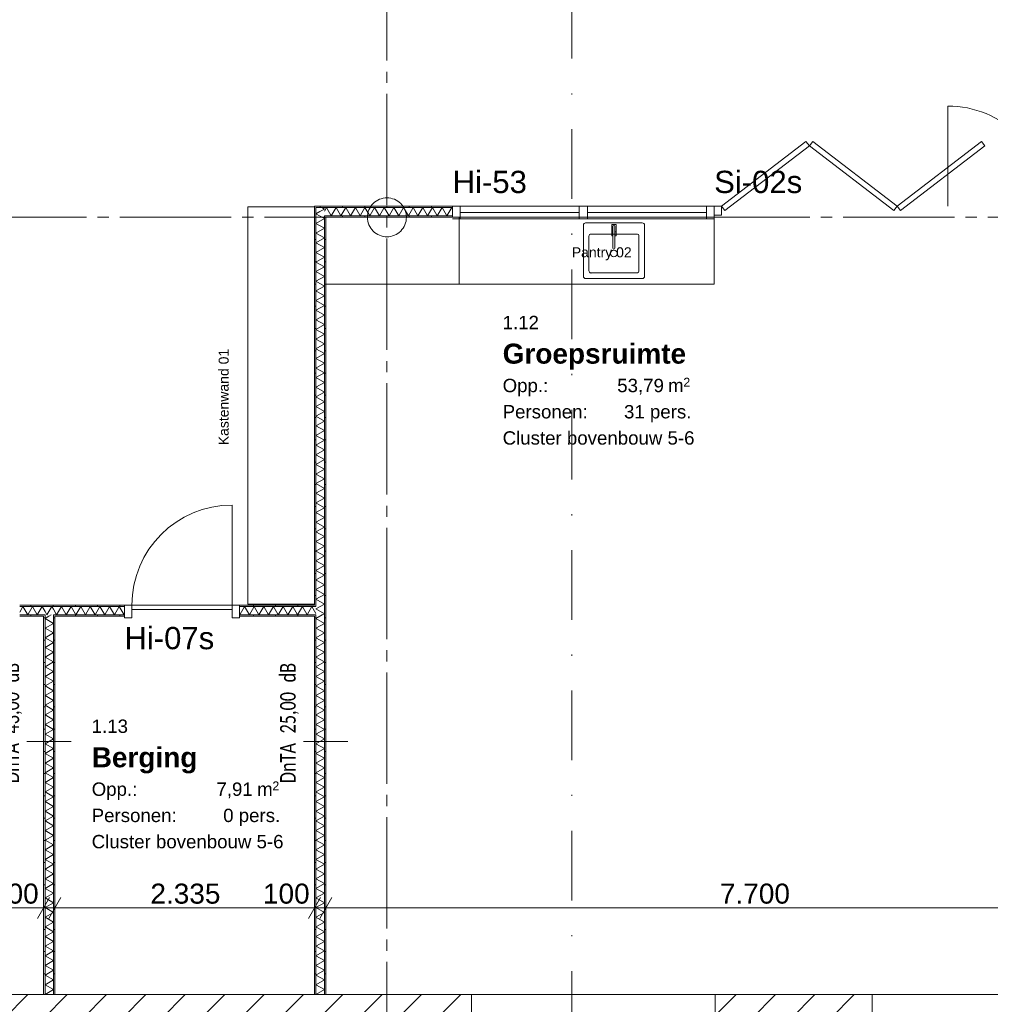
# Model space of a CAD drawing. Header units: millimetres. Extents: x 10 to 584, y 10 to 831.
# Tile 12 of 61: x 189 to 276, y 260 to 349. Entities that reach past the tile are written whole.
import ezdxf
from ezdxf.xclip import XClip

# ---------------------------------------------------------------- set-up
doc = ezdxf.new("R2010")
doc.units = ezdxf.units.MM
doc.header["$MEASUREMENT"] = 0
doc.header["$XCLIPFRAME"] = 0
doc.linetypes.add('B0204', pattern=[13, 10, -1, 1, -1])
doc.linetypes.add('B0302', pattern=[12.51, 6.26, -3.125, 0, -3.125])
for name, color, linetype in [('21 Buitenwanden', 7, 'Continuous'), ('21 Buitenwanden Doorsnede-arcering', 7, 'Continuous'), ('21 Buitenwanden Ramen', 7, 'Continuous'), ('22 NC Binnenwanden', 7, 'Continuous'), ('22 NC Binnenwanden Deuren', 7, 'Continuous'), ('22 NC Binnenwanden Deurlabels', 7, 'Continuous'), ('22 NC Binnenwanden Doorsnede-arcering', 7, 'Continuous'), ('22 NC Binnenwanden Laagscheidingslijnen', 7, 'Continuous'), ('22 NC Binnenwanden Raamlabels', 7, 'Continuous'), ('22 NC Binnenwanden Ramen', 7, 'Continuous'), ('28 Draagconstructies', 7, 'Continuous'), ('74 Sanitair', 7, 'Continuous'), ('82 Interieur', 7, 'Continuous'), ('A Lijn doorsnede', 7, 'Continuous'), ('A Stramien', 7, 'Continuous'), ('Maatvoering 1_ 50_100', 7, 'Continuous'), ('Tekst_dim 1_ 50_100', 7, 'Continuous'), ('Z Ruimtefuncties', 7, 'Continuous')]:
    doc.layers.add(name, color=color, linetype=linetype)
doc.styles.add('GENERATED_STYLE_1', font='txt')
doc.styles.add('GENERATED_STYLE_2', font='txt')
doc.styles.add('GENERATED_STYLE_3', font='txt')
pattern_1 = [(45, (78, 259.188), (-1.767767, 1.767767), [])]
pattern_2 = [(180, (78, 259.1879), (0, 2), [])]
pattern_3 = [(90, (78, 259.1879), (-2, 0), [])]
pattern_4 = [(270, (78, 259.1879), (2, 0), [])]

# ---------------------------------------------------------------- blocks, each defined once
blk = doc.blocks.new('*X86')
at = {"layer": '22 NC Binnenwanden Doorsnede-arcering', "color": 7, "linetype": 'Continuous', "lineweight": 0}
for q in [(215.981, 331.707), (216.152, 332.063)]:
    blk.add_line((216.375, 331.934), q, dxfattribs=at)
blk = doc.blocks.new('*X87')
at = {"layer": '22 NC Binnenwanden Doorsnede-arcering', "color": 7, "linetype": 'Continuous', "lineweight": 0}
for p, q in [((216.188, 295.453), (215.625, 295.128)), ((216.375, 294.695), (215.625, 295.128)), ((216.375, 294.695), (215.625, 294.262)), ((216.375, 293.829), (215.625, 294.262)), ((216.375, 293.829), (215.625, 293.396)), ((216.375, 292.963), (215.625, 293.396)), ((216.375, 292.963), (215.625, 292.53)), ((216.375, 292.097), (215.625, 292.53)), ((216.375, 292.097), (215.625, 291.664)), ((216.375, 291.231), (215.625, 291.664)), ((216.375, 291.231), (215.625, 290.798)), ((216.375, 290.365), (215.625, 290.798)), ((216.375, 290.365), (215.625, 289.932)), ((216.375, 289.499), (215.625, 289.932)), ((216.375, 289.499), (215.625, 289.066)), ((216.375, 288.633), (215.625, 289.066)), ((216.375, 288.633), (215.625, 288.2)), ((216.375, 287.767), (215.625, 288.2)), ((216.375, 287.767), (215.625, 287.334)), ((216.375, 286.901), (215.625, 287.334)), ((216.375, 286.901), (215.625, 286.468)), ((216.375, 286.035), (215.625, 286.468)), ((216.375, 286.035), (215.625, 285.602)), ((216.375, 285.169), (215.625, 285.602)), ((216.375, 285.169), (215.625, 284.736)), ((216.375, 284.303), (215.625, 284.736)), ((216.375, 284.303), (215.625, 283.87)), ((216.375, 283.437), (215.625, 283.87)), ((216.375, 283.437), (215.625, 283.004)), ((216.375, 282.571), (215.625, 283.004)), ((216.375, 282.571), (215.625, 282.138)), ((216.375, 281.705), (215.625, 282.138)), ((216.375, 281.705), (215.625, 281.272)), ((216.375, 280.839), (215.625, 281.272)), ((216.375, 280.839), (215.625, 280.406)), ((216.375, 279.973), (215.625, 280.406)), ((216.375, 279.973), (215.625, 279.539)), ((216.375, 279.106), (215.625, 279.539)), ((216.375, 279.106), (215.625, 278.673)), ((216.375, 278.24), (215.625, 278.673)), ((216.375, 278.24), (215.625, 277.807)), ((216.375, 277.374), (215.625, 277.807)), ((216.375, 277.374), (215.625, 276.941)), ((216.375, 276.508), (215.625, 276.941)), ((216.375, 276.508), (215.625, 276.075)), ((216.375, 275.642), (215.625, 276.075)), ((216.375, 275.642), (215.625, 275.209)), ((216.375, 274.776), (215.625, 275.209)), ((216.375, 274.776), (215.625, 274.343)), ((216.375, 273.91), (215.625, 274.343)), ((216.375, 273.91), (215.625, 273.477)), ((216.375, 273.044), (215.625, 273.477)), ((216.375, 273.044), (215.625, 272.611)), ((216.375, 272.178), (215.625, 272.611)), ((216.375, 272.178), (215.625, 271.745)), ((216.375, 271.312), (215.625, 271.745)), ((216.375, 271.312), (215.625, 270.879)), ((216.375, 270.446), (215.625, 270.879)), ((216.375, 270.446), (215.625, 270.013)), ((216.375, 269.58), (215.625, 270.013)), ((216.375, 269.58), (215.625, 269.147)), ((216.375, 268.714), (215.625, 269.147)), ((216.375, 268.714), (215.625, 268.281)), ((216.375, 267.848), (215.625, 268.281)), ((216.375, 267.848), (215.625, 267.415)), ((216.375, 266.982), (215.625, 267.415)), ((216.375, 266.982), (215.625, 266.549)), ((216.375, 266.116), (215.625, 266.549)), ((216.375, 266.116), (215.625, 265.683)), ((216.375, 265.25), (215.625, 265.683)), ((216.375, 265.25), (215.625, 264.817)), ((216.375, 264.384), (215.625, 264.817)), ((216.375, 264.384), (215.625, 263.951)), ((216.375, 263.518), (215.625, 263.951)), ((216.375, 263.518), (215.625, 263.085)), ((216.375, 262.652), (215.625, 263.085)), ((216.375, 262.652), (215.625, 262.219)), ((216.375, 261.786), (215.625, 262.219)), ((216.375, 261.786), (215.625, 261.353)), ((215.668, 261.328), (215.625, 261.353))]:
    blk.add_line(p, q, dxfattribs=at)
blk = doc.blocks.new('*X88')
at = {"layer": '22 NC Binnenwanden Doorsnede-arcering', "color": 7, "linetype": 'Continuous', "lineweight": 0}
for p, q in [((215.987, 296.203), (215.625, 295.994)), ((216.375, 295.561), (215.625, 295.994)), ((216.375, 295.561), (216.188, 295.453))]:
    blk.add_line(p, q, dxfattribs=at)
blk = doc.blocks.new('*X89')
at = {"layer": '22 NC Binnenwanden Doorsnede-arcering', "color": 7, "linetype": 'Continuous', "lineweight": 0}
for p, q in [((216.375, 331.068), (215.625, 330.635)), ((216.375, 331.068), (215.951, 331.313)), ((216.375, 330.202), (215.625, 330.635)), ((216.375, 330.202), (215.625, 329.769)), ((216.375, 329.336), (215.625, 329.769)), ((216.375, 329.336), (215.625, 328.903)), ((216.375, 328.47), (215.625, 328.903)), ((216.375, 328.47), (215.625, 328.037)), ((216.375, 327.604), (215.625, 328.037)), ((216.375, 327.604), (215.625, 327.171)), ((216.375, 326.738), (215.625, 327.171)), ((216.375, 326.738), (215.625, 326.305)), ((216.375, 325.872), (215.625, 326.305)), ((216.375, 325.872), (215.625, 325.439)), ((216.375, 325.006), (215.625, 325.439)), ((216.375, 325.006), (215.625, 324.573)), ((216.375, 324.14), (215.625, 324.573)), ((216.375, 324.14), (215.625, 323.707)), ((216.375, 323.274), (215.625, 323.707)), ((216.375, 323.274), (215.625, 322.841)), ((216.375, 322.408), (215.625, 322.841)), ((216.375, 322.408), (215.625, 321.975)), ((216.375, 321.542), (215.625, 321.975)), ((216.375, 321.542), (215.625, 321.109)), ((216.375, 320.676), (215.625, 321.109)), ((216.375, 320.676), (215.625, 320.243)), ((216.375, 319.81), (215.625, 320.243)), ((216.375, 319.81), (215.625, 319.377)), ((216.375, 318.944), (215.625, 319.377)), ((216.375, 318.944), (215.625, 318.511)), ((216.375, 318.078), (215.625, 318.511)), ((216.375, 318.078), (215.625, 317.645)), ((216.375, 317.212), (215.625, 317.645)), ((216.375, 317.212), (215.625, 316.779)), ((216.375, 316.346), (215.625, 316.779)), ((216.375, 316.346), (215.625, 315.913)), ((216.375, 315.48), (215.625, 315.913)), ((216.375, 315.48), (215.625, 315.047)), ((216.375, 314.614), (215.625, 315.047)), ((216.375, 314.614), (215.625, 314.181)), ((216.375, 313.747), (215.625, 314.181)), ((216.375, 313.747), (215.625, 313.314)), ((216.375, 312.881), (215.625, 313.314)), ((216.375, 312.881), (215.625, 312.448)), ((216.375, 312.015), (215.625, 312.448)), ((216.375, 312.015), (215.625, 311.582)), ((216.375, 311.149), (215.625, 311.582)), ((216.375, 311.149), (215.625, 310.716)), ((216.375, 310.283), (215.625, 310.716)), ((216.375, 310.283), (215.625, 309.85)), ((216.375, 309.417), (215.625, 309.85)), ((216.375, 309.417), (215.625, 308.984)), ((216.375, 308.551), (215.625, 308.984)), ((216.375, 308.551), (215.625, 308.118)), ((216.375, 307.685), (215.625, 308.118)), ((216.375, 307.685), (215.625, 307.252)), ((216.375, 306.819), (215.625, 307.252)), ((216.375, 306.819), (215.625, 306.386)), ((216.375, 305.953), (215.625, 306.386)), ((216.375, 305.953), (215.625, 305.52)), ((216.375, 305.087), (215.625, 305.52)), ((216.375, 305.087), (215.625, 304.654)), ((216.375, 304.221), (215.625, 304.654)), ((216.375, 304.221), (215.625, 303.788)), ((216.375, 303.355), (215.625, 303.788)), ((216.375, 303.355), (215.625, 302.922)), ((216.375, 302.489), (215.625, 302.922)), ((216.375, 302.489), (215.625, 302.056)), ((216.375, 301.623), (215.625, 302.056)), ((216.375, 301.623), (215.625, 301.19)), ((216.375, 300.757), (215.625, 301.19)), ((216.375, 300.757), (215.625, 300.324)), ((216.375, 299.891), (215.625, 300.324)), ((216.375, 299.891), (215.625, 299.458)), ((216.375, 299.025), (215.625, 299.458)), ((216.375, 299.025), (215.625, 298.592)), ((216.375, 298.159), (215.625, 298.592)), ((216.375, 298.159), (215.625, 297.726)), ((216.375, 297.293), (215.625, 297.726)), ((216.375, 297.293), (215.625, 296.86)), ((216.375, 296.427), (215.625, 296.86)), ((216.375, 296.427), (215.987, 296.203))]:
    blk.add_line(p, q, dxfattribs=at)
blk = doc.blocks.new('*X90')
at = {"layer": '22 NC Binnenwanden Doorsnede-arcering', "color": 7, "linetype": 'Continuous', "lineweight": 0}
for p in [(215.981, 331.707), (215.951, 331.313)]:
    blk.add_line(p, (215.625, 331.501), dxfattribs=at)
blk = doc.blocks.new('*X320')
at = {"layer": '22 NC Binnenwanden Doorsnede-arcering', "color": 7, "linetype": 'Continuous', "lineweight": 0}
blk.add_line((215.625, 295.579), (215.5, 295.796), dxfattribs=at)
blk = doc.blocks.new('*X322')
at = {"layer": '22 NC Binnenwanden Doorsnede-arcering', "color": 7, "linetype": 'Continuous', "lineweight": 0}
for p, q in [((189, 295.711), (189.284, 296.203)), ((189.717, 295.453), (189.284, 296.203)), ((189.717, 295.453), (190.15, 296.203)), ((190.583, 295.453), (190.15, 296.203)), ((190.583, 295.453), (191.016, 296.203)), ((191.275, 295.755), (191.016, 296.203))]:
    blk.add_line(p, q, dxfattribs=at)
blk = doc.blocks.new('*X323')
at = {"layer": '22 NC Binnenwanden Doorsnede-arcering', "color": 7, "linetype": 'Continuous', "lineweight": 0}
for p, q in [((191.449, 295.453), (191.275, 295.755)), ((191.449, 295.453), (191.882, 296.203)), ((192.025, 295.956), (191.882, 296.203))]:
    blk.add_line(p, q, dxfattribs=at)
blk = doc.blocks.new('*X324')
at = {"layer": '22 NC Binnenwanden Doorsnede-arcering', "color": 7, "linetype": 'Continuous', "lineweight": 0}
for p, q in [((192.315, 295.453), (192.025, 295.956)), ((192.315, 295.453), (192.748, 296.203)), ((193.181, 295.453), (192.748, 296.203)), ((193.181, 295.453), (193.614, 296.203)), ((194.047, 295.453), (193.614, 296.203)), ((194.047, 295.453), (194.48, 296.203)), ((194.913, 295.453), (194.48, 296.203)), ((194.913, 295.453), (195.346, 296.203)), ((195.779, 295.453), (195.346, 296.203)), ((195.779, 295.453), (196.212, 296.203)), ((196.645, 295.453), (196.212, 296.203)), ((196.645, 295.453), (197.078, 296.203)), ((197.511, 295.453), (197.078, 296.203)), ((197.511, 295.453), (197.944, 296.203)), ((198.378, 295.453), (197.944, 296.203)), ((198.378, 295.453), (198.41, 295.509))]:
    blk.add_line(p, q, dxfattribs=at)
blk = doc.blocks.new('*X325')
at = {"layer": '22 NC Binnenwanden Doorsnede-arcering', "color": 7, "linetype": 'Continuous', "lineweight": 0}
for p, q in [((208.77, 295.453), (209.203, 296.203)), ((209.636, 295.453), (209.203, 296.203)), ((209.636, 295.453), (210.069, 296.203)), ((210.502, 295.453), (210.069, 296.203)), ((210.502, 295.453), (210.935, 296.203)), ((211.368, 295.453), (210.935, 296.203)), ((211.368, 295.453), (211.801, 296.203)), ((212.234, 295.453), (211.801, 296.203)), ((212.234, 295.453), (212.667, 296.203)), ((213.1, 295.453), (212.667, 296.203)), ((213.1, 295.453), (213.533, 296.203)), ((213.966, 295.453), (213.533, 296.203)), ((213.966, 295.453), (214.399, 296.203)), ((214.832, 295.453), (214.399, 296.203)), ((214.832, 295.453), (215.265, 296.203)), ((215.5, 295.796), (215.265, 296.203)), ((208.77, 295.453), (208.75, 295.487))]:
    blk.add_line(p, q, dxfattribs=at)
blk = doc.blocks.new('*X331')
at = {"layer": '22 NC Binnenwanden Doorsnede-arcering', "color": 7, "linetype": 'Continuous', "lineweight": 0}
for p, q in [((216.564, 332.063), (216.375, 331.735)), ((216.564, 332.063), (216.997, 331.313)), ((217.43, 332.063), (216.997, 331.313)), ((217.43, 332.063), (217.863, 331.313)), ((218.296, 332.063), (217.863, 331.313)), ((218.296, 332.063), (218.729, 331.313)), ((219.162, 332.063), (218.729, 331.313)), ((219.162, 332.063), (219.595, 331.313)), ((220.028, 332.063), (219.595, 331.313)), ((220.028, 332.063), (220.461, 331.313)), ((220.894, 332.063), (220.461, 331.313)), ((220.894, 332.063), (221.327, 331.313)), ((221.76, 332.063), (221.327, 331.313)), ((221.76, 332.063), (222.193, 331.313)), ((222.626, 332.063), (222.193, 331.313)), ((222.626, 332.063), (223.059, 331.313)), ((223.492, 332.063), (223.059, 331.313)), ((223.492, 332.063), (223.925, 331.313)), ((224.358, 332.063), (223.925, 331.313)), ((224.358, 332.063), (224.791, 331.313)), ((225.224, 332.063), (224.791, 331.313)), ((225.224, 332.063), (225.657, 331.313)), ((226.09, 332.063), (225.657, 331.313)), ((226.09, 332.063), (226.523, 331.313)), ((226.956, 332.063), (226.523, 331.313)), ((226.956, 332.063), (227.389, 331.313)), ((227.822, 332.063), (227.389, 331.313)), ((227.822, 332.063), (227.9, 331.928))]:
    blk.add_line(p, q, dxfattribs=at)
blk = doc.blocks.new('*X341')
at = {"layer": '22 NC Binnenwanden Doorsnede-arcering', "color": 7, "linetype": 'Continuous', "lineweight": 0}
blk.add_line((191.838, 295.453), (191.621, 295.328), dxfattribs=at)
blk = doc.blocks.new('*X342')
at = {"layer": '22 NC Binnenwanden Doorsnede-arcering', "color": 7, "linetype": 'Continuous', "lineweight": 0}
for p, q in [((191.621, 295.328), (191.275, 295.128)), ((192.025, 294.695), (191.275, 295.128)), ((192.025, 294.695), (191.275, 294.262)), ((192.025, 293.829), (191.275, 294.262)), ((192.025, 293.829), (191.275, 293.396)), ((192.025, 292.963), (191.275, 293.396)), ((192.025, 292.963), (191.275, 292.53)), ((192.025, 292.097), (191.275, 292.53)), ((192.025, 292.097), (191.275, 291.664)), ((192.025, 291.231), (191.275, 291.664)), ((192.025, 291.231), (191.275, 290.798)), ((192.025, 290.365), (191.275, 290.798)), ((192.025, 290.365), (191.275, 289.932)), ((192.025, 289.499), (191.275, 289.932)), ((192.025, 289.499), (191.275, 289.066)), ((192.025, 288.633), (191.275, 289.066)), ((192.025, 288.633), (191.275, 288.2)), ((192.025, 287.767), (191.275, 288.2)), ((192.025, 287.767), (191.275, 287.334)), ((192.025, 286.901), (191.275, 287.334)), ((192.025, 286.901), (191.275, 286.468)), ((192.025, 286.035), (191.275, 286.468)), ((192.025, 286.035), (191.275, 285.602)), ((192.025, 285.169), (191.275, 285.602)), ((192.025, 285.169), (191.275, 284.736)), ((192.025, 284.303), (191.275, 284.736)), ((192.025, 284.303), (191.275, 283.87)), ((192.025, 283.437), (191.275, 283.87)), ((192.025, 283.437), (191.275, 283.004)), ((192.025, 282.571), (191.275, 283.004)), ((192.025, 282.571), (191.275, 282.138)), ((192.025, 281.705), (191.275, 282.138)), ((192.025, 281.705), (191.275, 281.272)), ((192.025, 280.839), (191.275, 281.272)), ((192.025, 280.839), (191.275, 280.406)), ((192.025, 279.973), (191.275, 280.406)), ((192.025, 279.973), (191.275, 279.539)), ((192.025, 279.106), (191.275, 279.539)), ((192.025, 279.106), (191.275, 278.673)), ((192.025, 278.24), (191.275, 278.673)), ((192.025, 278.24), (191.275, 277.807)), ((192.025, 277.374), (191.275, 277.807)), ((192.025, 277.374), (191.275, 276.941)), ((192.025, 276.508), (191.275, 276.941)), ((192.025, 276.508), (191.275, 276.075)), ((192.025, 275.642), (191.275, 276.075)), ((192.025, 275.642), (191.275, 275.209)), ((192.025, 274.776), (191.275, 275.209)), ((192.025, 274.776), (191.275, 274.343)), ((192.025, 273.91), (191.275, 274.343)), ((192.025, 273.91), (191.275, 273.477)), ((192.025, 273.044), (191.275, 273.477)), ((192.025, 273.044), (191.275, 272.611)), ((192.025, 272.178), (191.275, 272.611)), ((192.025, 272.178), (191.275, 271.745)), ((192.025, 271.312), (191.275, 271.745)), ((192.025, 271.312), (191.275, 270.879)), ((192.025, 270.446), (191.275, 270.879)), ((192.025, 270.446), (191.275, 270.013)), ((192.025, 269.58), (191.275, 270.013)), ((192.025, 269.58), (191.275, 269.147)), ((192.025, 268.714), (191.275, 269.147)), ((192.025, 268.714), (191.275, 268.281)), ((192.025, 267.848), (191.275, 268.281)), ((192.025, 267.848), (191.275, 267.415)), ((192.025, 266.982), (191.275, 267.415)), ((192.025, 266.982), (191.275, 266.549)), ((192.025, 266.116), (191.275, 266.549)), ((192.025, 266.116), (191.275, 265.683)), ((192.025, 265.25), (191.275, 265.683)), ((192.025, 265.25), (191.275, 264.817)), ((192.025, 264.384), (191.275, 264.817)), ((192.025, 264.384), (191.275, 263.951)), ((192.025, 263.518), (191.275, 263.951)), ((192.025, 263.518), (191.275, 263.085)), ((192.025, 262.652), (191.275, 263.085)), ((192.025, 262.652), (191.275, 262.219)), ((192.025, 261.786), (191.275, 262.219)), ((192.025, 261.786), (191.275, 261.353)), ((191.318, 261.328), (191.275, 261.353))]:
    blk.add_line(p, q, dxfattribs=at)
blk = doc.blocks.new('Drawing_2_2', base_point=(78, 259.188))
at = {"layer": '21 Buitenwanden Doorsnede-arcering', "linetype": 'Continuous', "lineweight": 0, "true_color": 0x000000}
h = blk.add_hatch(dxfattribs=at)
h.set_pattern_fill('130_Kalkzandsteen_0002', color=18, style=0, pattern_type=2)
h.set_pattern_definition(pattern_1)
h.paths.add_polyline_path([(187.14, 259.188), (229.598, 259.188), (229.598, 259.588), (229.598, 261.328), (187.14, 261.328), (187.14, 259.588)])
h = blk.add_hatch(dxfattribs=at)
h.set_pattern_fill('130_Kalkzandsteen_0002', color=18, style=0, pattern_type=2)
h.set_pattern_definition(pattern_1)
h.paths.add_polyline_path([(251.498, 259.188), (265.601, 259.188), (265.601, 259.588), (265.601, 261.328), (251.498, 261.328), (251.498, 259.588)])
at = {"layer": '22 NC Binnenwanden Doorsnede-arcering', "linetype": 'Continuous', "lineweight": 0, "true_color": 0x000000}
h = blk.add_hatch(dxfattribs=at)
h.set_pattern_fill('930_Lijnen_vert_200_0002', color=18, style=0, pattern_type=2)
h.set_pattern_definition(pattern_2)
h.paths.add_polyline_path([(215.625, 332.188), (215.5, 332.188), (215.625, 332.063)])
h = blk.add_hatch(dxfattribs=at)
h.set_pattern_fill('930_Lijnen_vert_200_0002', color=18, style=0, pattern_type=2)
h.set_pattern_definition(pattern_2)
h.paths.add_polyline_path([(215.5, 332.063), (215.625, 332.063), (215.5, 332.188)])
h = blk.add_hatch(dxfattribs=at)
h.set_pattern_fill('930_Lijnen_vert_200_0002', color=18, style=0, pattern_type=2)
h.set_pattern_definition(pattern_2)
h.paths.add_polyline_path([(215.5, 332.063), (215.5, 296.328), (215.625, 296.328), (215.625, 332.063)])
h = blk.add_hatch(dxfattribs=at)
h.set_pattern_fill('930_Lijnen_vert_200_0002', color=18, style=0, pattern_type=2)
h.set_pattern_definition(pattern_4)
h.paths.add_polyline_path([(215.625, 332.063), (227.9, 332.063), (227.9, 332.188), (215.625, 332.188)])
h = blk.add_hatch(dxfattribs=at)
h.set_pattern_fill('930_Lijnen_vert_200_0002', color=18, style=0, pattern_type=2)
h.set_pattern_definition(pattern_2)
h.paths.add_polyline_path([(216.5, 331.313), (216.375, 331.313), (216.5, 331.188)])
h = blk.add_hatch(dxfattribs=at)
h.set_pattern_fill('930_Lijnen_vert_200_0002', color=18, style=0, pattern_type=2)
h.set_pattern_definition(pattern_2)
h.paths.add_polyline_path([(216.375, 331.188), (216.5, 331.188), (216.375, 331.313)])
h = blk.add_hatch(dxfattribs=at)
h.set_pattern_fill('930_Lijnen_vert_200_0002', color=18, style=0, pattern_type=2)
h.set_pattern_definition(pattern_2)
h.paths.add_polyline_path([(216.375, 331.188), (216.375, 261.328), (216.5, 261.328), (216.5, 331.188)])
h = blk.add_hatch(dxfattribs=at)
h.set_pattern_fill('930_Lijnen_vert_200_0002', color=18, style=0, pattern_type=2)
h.set_pattern_definition(pattern_4)
h.paths.add_polyline_path([(227.9, 331.313), (216.5, 331.313), (216.5, 331.188), (227.9, 331.188)])
h = blk.add_hatch(dxfattribs=at)
h.set_pattern_fill('930_Lijnen_vert_200_0002', color=18, style=0, pattern_type=2)
h.set_pattern_definition(pattern_3)
h.paths.add_polyline_path([(189, 296.328), (189, 296.203), (198.41, 296.203), (198.41, 296.328)])
h = blk.add_hatch(dxfattribs=at)
h.set_pattern_fill('930_Lijnen_vert_200_0002', color=18, style=0, pattern_type=2)
h.set_pattern_definition(pattern_3)
h.paths.add_polyline_path([(208.75, 296.203), (215.5, 296.203), (215.5, 296.328), (208.75, 296.328)])
h = blk.add_hatch(dxfattribs=at)
h.set_pattern_fill('930_Lijnen_vert_200_0002', color=18, style=0, pattern_type=2)
h.set_pattern_definition(pattern_2)
h.paths.add_polyline_path([(215.5, 296.328), (215.5, 296.203), (215.625, 296.203), (215.625, 296.328)])
h = blk.add_hatch(dxfattribs=at)
h.set_pattern_fill('930_Lijnen_vert_200_0002', color=18, style=0, pattern_type=2)
h.set_pattern_definition(pattern_3)
h.paths.add_polyline_path([(191.15, 295.453), (189, 295.453), (189, 295.328), (191.15, 295.328)])
h = blk.add_hatch(dxfattribs=at)
h.set_pattern_fill('930_Lijnen_vert_200_0002', color=18, style=0, pattern_type=2)
h.set_pattern_definition(pattern_3)
h.paths.add_polyline_path([(191.275, 295.453), (191.15, 295.453), (191.15, 295.328), (191.275, 295.328)])
h = blk.add_hatch(dxfattribs=at)
h.set_pattern_fill('930_Lijnen_vert_200_0002', color=18, style=0, pattern_type=2)
h.set_pattern_definition(pattern_2)
h.paths.add_polyline_path([(191.275, 261.328), (191.275, 295.328), (191.15, 295.328), (191.15, 261.328)])
h = blk.add_hatch(dxfattribs=at)
h.set_pattern_fill('930_Lijnen_vert_200_0002', color=18, style=0, pattern_type=2)
h.set_pattern_definition(pattern_3)
h.paths.add_polyline_path([(192.15, 295.453), (192.025, 295.453), (192.025, 295.328), (192.15, 295.328)])
h = blk.add_hatch(dxfattribs=at)
h.set_pattern_fill('930_Lijnen_vert_200_0002', color=18, style=0, pattern_type=2)
h.set_pattern_definition(pattern_2)
h.paths.add_polyline_path([(192.15, 261.328), (192.15, 295.328), (192.025, 295.328), (192.025, 261.328)])
h = blk.add_hatch(dxfattribs=at)
h.set_pattern_fill('930_Lijnen_vert_200_0002', color=18, style=0, pattern_type=2)
h.set_pattern_definition(pattern_3)
h.paths.add_polyline_path([(198.41, 295.453), (192.15, 295.453), (192.15, 295.328), (198.41, 295.328)])
h = blk.add_hatch(dxfattribs=at)
h.set_pattern_fill('930_Lijnen_vert_200_0002', color=18, style=0, pattern_type=2)
h.set_pattern_definition(pattern_3)
h.paths.add_polyline_path([(215.5, 295.453), (208.75, 295.453), (208.75, 295.328), (215.5, 295.328)])
h = blk.add_hatch(dxfattribs=at)
h.set_pattern_fill('930_Lijnen_vert_200_0002', color=18, style=0, pattern_type=2)
h.set_pattern_definition(pattern_2)
h.paths.add_polyline_path([(215.5, 295.453), (215.5, 295.328), (215.625, 295.328), (215.625, 295.453)])
h = blk.add_hatch(dxfattribs=at)
h.set_pattern_fill('930_Lijnen_vert_200_0002', color=18, style=0, pattern_type=2)
h.set_pattern_definition(pattern_2)
h.paths.add_polyline_path([(215.5, 295.328), (215.5, 261.328), (215.625, 261.328), (215.625, 295.328)])
at = {"layer": '21 Buitenwanden', "color": 3, "linetype": 'Continuous', "lineweight": 0}
for p, q in [((229.598, 259.588), (229.598, 261.328)), ((251.498, 259.588), (251.498, 261.328)), ((265.601, 259.588), (265.601, 261.328))]:
    blk.add_line(p, q, dxfattribs=at)
at = {"layer": '21 Buitenwanden', "color": 3, "linetype": 'Continuous', "lineweight": 0, "flags": 128}
for points in [[(229.598, 261.328), (187.14, 261.328)], [(265.601, 261.328), (251.498, 261.328)]]:
    blk.add_lwpolyline(points, dxfattribs=at)
at = {"layer": '21 Buitenwanden Ramen', "color": 9, "linetype": 'Continuous', "lineweight": 0}
for p, q in [((251.498, 261.328), (229.598, 261.328)), ((265.601, 261.328), (287.501, 261.328))]:
    blk.add_line(p, q, dxfattribs=at)
at = {"layer": '21 Buitenwanden Ramen', "color": 3, "linetype": 'Continuous', "lineweight": 0}
for p, q in [((229.598, 259.588), (229.598, 261.328)), ((251.498, 259.588), (251.498, 261.328)), ((265.601, 259.588), (265.601, 261.328))]:
    blk.add_line(p, q, dxfattribs=at)
at = {"layer": '22 NC Binnenwanden', "color": 1, "linetype": 'Continuous', "lineweight": 0}
for p, q in [((227.9, 332.188), (227.9, 332.063)), ((227.9, 332.063), (227.9, 331.313)), ((227.9, 331.313), (227.9, 331.188)), ((198.41, 296.328), (198.41, 296.203)), ((198.41, 296.203), (198.41, 295.453)), ((208.75, 296.328), (208.75, 296.203)), ((208.75, 296.203), (208.75, 295.453)), ((198.41, 295.453), (198.41, 295.328)), ((208.75, 295.453), (208.75, 295.328))]:
    blk.add_line(p, q, dxfattribs=at)
at = {"layer": '22 NC Binnenwanden', "color": 9, "linetype": 'Continuous', "lineweight": 0, "flags": 128}
blk.add_lwpolyline([(272.4, 332.188), (272.4, 341.188, -0.414214), (281.4, 332.188)], format="xyb", dxfattribs=at)
at = {"layer": '22 NC Binnenwanden', "color": 1, "linetype": 'Continuous', "lineweight": 0, "flags": 128}
for points in [[(215.5, 332.188), (215.625, 332.188)], [(215.5, 332.188), (215.5, 296.328)], [(227.9, 332.188), (215.625, 332.188)], [(216.5, 261.328), (216.5, 331.188)], [(216.5, 331.188), (227.9, 331.188)], [(198.41, 296.328), (189, 296.328)], [(215.5, 296.328), (208.75, 296.328)], [(189, 295.328), (191.15, 295.328)], [(191.15, 295.328), (191.15, 261.328)], [(192.15, 295.328), (198.41, 295.328)], [(192.15, 261.328), (192.15, 295.328)], [(208.75, 295.328), (215.5, 295.328)], [(215.5, 295.328), (215.5, 261.328)], [(191.275, 261.328), (191.15, 261.328)], [(192.025, 261.328), (191.275, 261.328)], [(192.15, 261.328), (192.025, 261.328)], [(215.625, 261.328), (215.5, 261.328)], [(216.375, 261.328), (215.625, 261.328)], [(216.5, 261.328), (216.375, 261.328)]]:
    blk.add_lwpolyline(points, dxfattribs=at)
at = {"layer": '22 NC Binnenwanden Deuren', "color": 1, "linetype": 'Continuous', "lineweight": 0}
for p, q in [((259.652, 337.999), (252.07, 332.188)), ((252.374, 331.791), (259.957, 337.602)), ((259.957, 337.602), (259.652, 337.999)), ((260.261, 337.999), (259.957, 337.602)), ((259.957, 337.602), (267.539, 331.791)), ((267.843, 332.188), (260.261, 337.999)), ((275.426, 337.999), (267.843, 332.188)), ((268.147, 331.791), (275.73, 337.602)), ((275.73, 337.602), (275.426, 337.999)), ((252.07, 332.188), (251.4, 332.188)), ((251.4, 332.188), (251.4, 331.388)), ((251.4, 332.188), (251.4, 332.063)), ((251.4, 332.188), (251.4, 332.063)), ((251.4, 332.063), (251.4, 331.388)), ((251.4, 332.063), (251.4, 331.388)), ((252.07, 331.388), (252.07, 332.188)), ((252.07, 332.188), (252.374, 331.791)), ((267.539, 331.791), (267.843, 332.188)), ((267.843, 332.188), (268.147, 331.791)), ((251.4, 331.388), (252.07, 331.388)), ((251.4, 331.388), (251.4, 331.313)), ((251.4, 331.313), (251.4, 331.188)), ((208.08, 296.328), (208.08, 305.328)), ((199.08, 296.328), (198.41, 296.328)), ((198.41, 296.328), (198.41, 295.188)), ((198.41, 296.328), (198.41, 296.203)), ((198.41, 296.328), (198.41, 296.203)), ((198.41, 296.203), (198.41, 295.453)), ((198.41, 296.203), (198.41, 295.453)), ((199.08, 295.188), (199.08, 296.328)), ((199.08, 296.328), (208.08, 296.328)), ((199.08, 295.928), (199.08, 296.328)), ((208.08, 295.928), (199.08, 295.928)), ((208.75, 296.328), (208.08, 296.328)), ((208.08, 296.328), (208.08, 295.188)), ((208.08, 296.328), (208.08, 295.928)), ((208.75, 295.188), (208.75, 296.328)), ((208.75, 296.328), (208.75, 296.203)), ((208.75, 296.328), (208.75, 296.203)), ((208.75, 296.203), (208.75, 295.453)), ((208.75, 296.203), (208.75, 295.453)), ((198.41, 295.453), (198.41, 295.328)), ((198.41, 295.453), (198.41, 295.328)), ((198.41, 295.188), (199.08, 295.188)), ((208.08, 295.188), (208.75, 295.188)), ((208.75, 295.453), (208.75, 295.328)), ((208.75, 295.453), (208.75, 295.328))]:
    blk.add_line(p, q, dxfattribs=at)
blk.add_arc((208.08, 296.328), 9, 90, 180, dxfattribs=at)
at = {"layer": '22 NC Binnenwanden Laagscheidingslijnen', "color": 9, "linetype": 'Continuous', "lineweight": 0}
for p, q in [((216.375, 332.063), (215.625, 332.063)), ((215.625, 296.328), (215.625, 332.063)), ((216.375, 332.063), (215.625, 332.063)), ((227.9, 332.063), (216.375, 332.063)), ((216.5, 331.313), (216.375, 331.313)), ((216.375, 296.203), (216.375, 331.313)), ((216.5, 331.313), (216.375, 331.313)), ((227.9, 331.313), (216.5, 331.313)), ((189, 296.203), (198.41, 296.203)), ((208.75, 296.203), (215.5, 296.203)), ((215.625, 296.203), (215.5, 296.203)), ((215.625, 296.203), (215.5, 296.203)), ((215.625, 296.203), (215.625, 296.328)), ((216.375, 295.453), (216.375, 296.203)), ((189, 295.453), (191.275, 295.453)), ((191.275, 295.453), (191.275, 295.328)), ((191.275, 295.453), (191.275, 295.328)), ((191.275, 261.328), (191.275, 295.328)), ((192.025, 295.328), (192.025, 295.453)), ((192.025, 295.453), (198.41, 295.453)), ((192.025, 295.328), (192.025, 295.453)), ((192.025, 261.328), (192.025, 295.328)), ((208.75, 295.453), (215.5, 295.453)), ((215.5, 295.453), (215.625, 295.453)), ((215.5, 295.453), (215.625, 295.453)), ((215.625, 295.328), (215.625, 295.453)), ((215.625, 261.328), (215.625, 295.328)), ((216.375, 261.328), (216.375, 295.453))]:
    blk.add_line(p, q, dxfattribs=at)
at = {"layer": '22 NC Binnenwanden Ramen', "color": 9, "linetype": 'Continuous', "lineweight": 0}
for p, q in [((227.9, 332.188), (251.4, 332.188)), ((227.9, 331.188), (251.4, 331.188))]:
    blk.add_line(p, q, dxfattribs=at)
at = {"layer": '22 NC Binnenwanden Ramen', "color": 1, "linetype": 'Continuous', "lineweight": 0}
for p, q in [((227.9, 332.188), (228.57, 332.188)), ((227.9, 332.188), (227.9, 332.063)), ((227.9, 332.188), (227.9, 332.063)), ((227.9, 332.063), (227.9, 331.313)), ((227.9, 332.063), (227.9, 331.313)), ((228.57, 332.188), (228.57, 331.048)), ((228.57, 332.188), (239.275, 332.188)), ((239.275, 331.048), (239.275, 332.188)), ((239.275, 332.188), (239.65, 332.188)), ((239.65, 332.188), (240.025, 332.188)), ((240.025, 332.188), (240.025, 331.048)), ((240.025, 332.188), (250.73, 332.188)), ((250.73, 331.048), (250.73, 332.188)), ((250.73, 332.188), (251.4, 332.188)), ((251.4, 332.188), (251.4, 332.063)), ((251.4, 332.188), (251.4, 332.063)), ((251.4, 332.063), (251.4, 331.313)), ((251.4, 332.063), (251.4, 331.313)), ((227.9, 331.313), (227.9, 331.188)), ((227.9, 331.313), (227.9, 331.188)), ((228.57, 331.048), (227.9, 331.048)), ((228.57, 331.618), (239.275, 331.618)), ((239.275, 331.048), (228.57, 331.048)), ((239.65, 331.048), (239.275, 331.048)), ((240.025, 331.048), (239.65, 331.048)), ((240.025, 331.618), (250.73, 331.618)), ((250.73, 331.048), (240.025, 331.048)), ((251.4, 331.048), (250.73, 331.048)), ((251.4, 331.313), (251.4, 331.188)), ((251.4, 331.313), (251.4, 331.188))]:
    blk.add_line(p, q, dxfattribs=at)
at = {"layer": '28 Draagconstructies', "color": 3, "linetype": 'Continuous', "lineweight": 0, "flags": 128}
blk.add_lwpolyline([(220.25, 331.188, 0.414214), (222, 329.438, 0.414214), (223.75, 331.188, 0.414214), (222, 332.938, 0.414214)], format="xyb", close=True, dxfattribs=at)
at = {"layer": '74 Sanitair', "color": 1, "linetype": 'Continuous', "lineweight": 0}
for p, q in [((228.5, 331.188), (233.5, 331.188)), ((233.5, 331.188), (239.5, 331.188)), ((245.4, 331.188), (251.4, 331.188)), ((251.4, 325.188), (251.4, 331.188)), ((228.5, 325.188), (233.5, 325.188)), ((233.5, 325.188), (239.5, 325.188)), ((245.4, 325.188), (251.4, 325.188))]:
    blk.add_line(p, q, dxfattribs=at)
at = {"layer": '82 Interieur', "color": 1, "linetype": 'Continuous', "lineweight": 0}
for p, q in [((209.5, 332.121), (209.5, 325.921)), ((215.5, 332.121), (209.5, 332.121)), ((215.5, 325.921), (215.5, 332.121)), ((222.5, 331.188), (216.5, 331.188)), ((228.5, 331.188), (222.5, 331.188)), ((228.5, 325.188), (228.5, 331.188)), ((239.4, 331.188), (245.4, 331.188)), ((240.15, 329.488), (240.15, 326.388)), ((244.45, 329.688), (240.35, 329.688)), ((244.65, 326.388), (244.65, 329.488)), ((209.5, 319.921), (209.5, 325.921)), ((215.5, 325.921), (215.5, 319.921)), ((240.35, 326.188), (244.45, 326.188)), ((216.5, 325.188), (222.5, 325.188)), ((222.5, 325.188), (228.5, 325.188)), ((239.4, 325.188), (245.4, 325.188)), ((209.5, 319.921), (209.5, 313.921)), ((215.5, 313.921), (215.5, 319.921)), ((209.5, 307.921), (209.5, 313.921)), ((215.5, 313.921), (215.5, 307.921)), ((209.5, 307.921), (209.5, 301.921)), ((215.5, 301.921), (215.5, 307.921)), ((209.5, 296.421), (209.5, 301.921)), ((215.5, 301.921), (215.5, 296.421)), ((215.5, 296.421), (209.5, 296.421))]:
    blk.add_line(p, q, dxfattribs=at)
at = {"layer": '82 Interieur', "color": 1, "linetype": 'Continuous', "lineweight": 0, "flags": 128}
for points in [[(239.85, 325.688), (244.95, 325.688, 0.414214), (245.15, 325.888), (245.15, 330.488, 0.414214), (244.95, 330.688), (239.85, 330.688, 0.414214), (239.65, 330.488), (239.65, 325.888, 0.414214)], [(242.2, 329.878), (242.31, 329.878), (242.31, 330.388, -1), (242.49, 330.388), (242.49, 329.878), (242.6, 329.878), (242.6, 330.528), (242.2, 330.528)], [(242.31, 328.409, 1), (242.49, 328.409), (242.49, 330.388, 1), (242.31, 330.388)]]:
    blk.add_lwpolyline(points, format="xyb", close=True, dxfattribs=at)
for points in [[(242.203, 329.518), (242.31, 329.518), (242.31, 329.868), (242.203, 329.868)], [(242.597, 329.518), (242.597, 329.868), (242.49, 329.868), (242.49, 329.518)]]:
    blk.add_lwpolyline(points, close=True, dxfattribs=at)
at = {"layer": '82 Interieur', "color": 1, "linetype": 'Continuous', "lineweight": 0}
blk.add_circle((242.4, 327.938), 0.3, dxfattribs=at)
for centre, start, end in [((240.35, 329.488), 90, 180), ((244.45, 329.488), 0, 90), ((240.35, 326.388), 180, 270), ((244.45, 326.388), 270, 0)]:
    blk.add_arc(centre, 0.2, start, end, dxfattribs=at)
blk.add_point((240.35, 326.188), dxfattribs=at)
at = {"layer": 'A Lijn doorsnede', "color": 9, "linetype": 'B0302', "lineweight": 0}
blk.add_line((238.611, 231.965), (238.611, 783.133), dxfattribs=at)
at = {"layer": 'A Stramien', "color": 9, "linetype": 'B0204', "lineweight": 0}
for p, q in [((222, 784.271), (222, 233.204)), ((68, 331.188), (520.556, 331.188))]:
    blk.add_line(p, q, dxfattribs=at)
at = {"layer": 'Maatvoering 1_ 50_100', "color": 1, "linetype": 'Continuous', "lineweight": 0}
for p, q in [((191.691, 270.056), (190.609, 268.181)), ((191.15, 267.712), (191.15, 270.525)), ((192.691, 270.056), (191.609, 268.181)), ((192.15, 267.712), (192.15, 270.525)), ((216.041, 270.056), (214.959, 268.181)), ((215.5, 267.712), (215.5, 270.525)), ((217.041, 270.056), (215.959, 268.181)), ((216.5, 267.712), (216.5, 270.525)), ((158.5, 269.119), (191.15, 269.119)), ((191.15, 269.119), (192.15, 269.119)), ((192.15, 269.119), (215.5, 269.119)), ((215.5, 269.119), (216.5, 269.119)), ((216.5, 269.119), (293.5, 269.119))]:
    blk.add_line(p, q, dxfattribs=at)
at = {"layer": 'Tekst_dim 1_ 50_100', "color": 1, "linetype": 'Continuous', "lineweight": 0}
for p, q in [((189.66, 284.067), (189.65, 284.067)), ((193.64, 284.067), (189.66, 284.067)), ((214.51, 284.067), (214.5, 284.067)), ((218.49, 284.067), (214.51, 284.067))]:
    blk.add_line(p, q, dxfattribs=at)
at = {"layer": '21 Buitenwanden', "color": 4, "linetype": 'Continuous', "lineweight": 0}
for name in ['*X86', '*X331', '*X90', '*X89', '*X322', '*X323', '*X324', '*X325', '*X320', '*X88', '*X342', '*X341', '*X87']:
    blk.add_blockref(name, (0, 0), dxfattribs=at)
at = {"layer": '22 NC Binnenwanden Deurlabels', "color": 2, "linetype": 'Continuous', "lineweight": 0, "char_height": 2, "style": 'GENERATED_STYLE_1'}
for s, insert, attachment_point in [('\\A1;{\\pql;\\fArial|b0|i0|c0|p38;Si-02s}', (251.4, 333.341), 7), ('\\A1;{\\pql;\\fArial|b0|i0|c0|p38;Hi-07s}', (198.41, 294.371), 1)]:
    blk.add_mtext(s, dxfattribs=dict(at, insert=insert, attachment_point=attachment_point))
at = {"layer": '22 NC Binnenwanden Raamlabels', "color": 2, "linetype": 'Continuous', "lineweight": 0, "insert": (227.9, 333.339), "char_height": 2, "attachment_point": 7, "style": 'GENERATED_STYLE_1'}
blk.add_mtext('\\A1;{\\pql;\\fArial|b0|i0|c0|p38;Hi-53}', dxfattribs=at)
at = {"layer": '82 Interieur', "color": 2, "linetype": 'Continuous', "lineweight": 0, "insert": (238.611, 327.323), "char_height": 0.9, "attachment_point": 7, "style": 'GENERATED_STYLE_1'}
blk.add_mtext('\\A1;{\\pql;\\fArial|b0|i0|c0|p38;Pantry 0\\fArial|b0|i0|c0|p38;2}', dxfattribs=at)
at = {"layer": 'Maatvoering 1_ 50_100', "color": 2, "linetype": 'Continuous', "lineweight": 0, "char_height": 1.8, "attachment_point": 7, "style": 'GENERATED_STYLE_1'}
for s, insert, width in [('\\A1;{\\pql;\\fArial|b0|i0|c0|p38;100}', (186.51, 269.479), 4.09784), ('\\A1;{\\pql;\\fArial|b0|i0|c0|p38;2.335}', (200.747, 269.479), 6.15497), ('\\A1;{\\pql;\\fArial|b0|i0|c0|p38;100}', (210.86, 269.479), 4.09784), ('\\A1;{\\pql;\\fArial|b0|i0|c0|p38;7.700}', (251.922, 269.479), 6.15497)]:
    blk.add_mtext(s, dxfattribs=dict(at, insert=insert, width=width))
at = {"layer": 'Tekst_dim 1_ 50_100', "color": 2, "linetype": 'Continuous', "lineweight": 0, "rotation": 90}
for s, insert, char_height, attachment_point, style in [('\\A1;{\\pql;\\fArial|b0|i0|c0|p38;Kastenwand\\fArial|b0|i0|c0|p38; 01}', (207.792, 310.703), 0.9, 7, 'GENERATED_STYLE_1'), ('\\A1;{\\W0.750000x;\\pql;\\pt0,30;\\fCalibri|b0|i0|c0|p34;DnTA \\fCalibri|b0|i0|c0|p34;\\A1{\\H.66x;\\S^  ;}\\fCalibri|b0|i0|c0|p34;\\fCalibri|b0|i0|c0|p34;\\A1{\\H.66x;\\S^  ;}\\fCalibri|b0|i0|c0|p34;\\fCalibri|b0|i0|c0|p34;\\fCalibri|b0|i0|c0|p34;\\fCalibri|b0|i0|c0|p34;\\fCalibri|b0|i0|c0|p34;\\fCalibri|b0|i0|c0|p34;43,00 \\fCalibri|b0|i0|c0|p34;\\A1{\\H.66x;\\S^  ;}\\fCalibri|b0|i0|c0|p34;\\fCalibri|b0|i0|c0|p34;\\A1{\\H.66x;\\S^  ;}\\fCalibri|b0|i0|c0|p34;\\fCalibri|b0|i0|c0|p34;\\fCalibri|b0|i0|c0|p34;\\fCalibri|b0|i0|c0|p34;\\fCalibri|b0|i0|c0|p34;\\fCalibri|b0|i0|c0|p34;dB\\fCalibri|b0|i0|c0|p34;\\A1{\\H.66x;\\S^  ;}\\fCalibri|b0|i0|c0|p34;\\fCalibri|b0|i0|c0|p34;\\A1{\\H.66x;\\S^  ;}\\fCalibri|b0|i0|c0|p34;\\fCalibri|b0|i0|c0|p34;\\fCalibri|b0|i0|c0|p34;\\fCalibri|b0|i0|c0|p34;\\fCalibri|b0|i0|c0|p34;\\fCalibri|b0|i0|c0|p34;\\fCalibri|b0|i0|c0|p34;\\fCalibri|b0|i0|c0|p34;\\fCalibri|b0|i0|c0|p34;\\fCalibri|b0|i0|c0|p34;\\fCalibri|b0|i0|c0|p34;\\fCalibri|b0|i0|c0|p34;\\fCalibri|b0|i0|c0|p34;\\fCalibri|b0|i0|c0|p34;\\fCalibri|b0|i0|c0|p34;\\fCalibri|b0|i0|c0|p34;\\fCalibri|b0|i0|c0|p34;\\fCalibri|b0|i0|c0|p34;\\fCalibri|b0|i0|c0|p34;\\fCalibri|b0|i0|c0|p34;\\fCalibri|b0|i0|c0|p34;\\fCalibri|b0|i0|c0|p34;\\fCalibri|b0|i0|c0|p34;\\fCalibri|b0|i0|c0|p34;\\fCalibri|b0|i0|c0|p34;\\fCalibri|b0|i0|c0|p34;}', (187.551, 280.333), 1.4, 1, 'GENERATED_STYLE_2'), ('\\A1;{\\W0.750000x;\\pql;\\pt0,30;\\fCalibri|b0|i0|c0|p34;DnTA \\fCalibri|b0|i0|c0|p34;\\A1{\\H.66x;\\S^  ;}\\fCalibri|b0|i0|c0|p34;\\fCalibri|b0|i0|c0|p34;\\A1{\\H.66x;\\S^  ;}\\fCalibri|b0|i0|c0|p34;\\fCalibri|b0|i0|c0|p34;\\fCalibri|b0|i0|c0|p34;\\fCalibri|b0|i0|c0|p34;\\fCalibri|b0|i0|c0|p34;\\fCalibri|b0|i0|c0|p34;25,00 \\fCalibri|b0|i0|c0|p34;\\A1{\\H.66x;\\S^  ;}\\fCalibri|b0|i0|c0|p34;\\fCalibri|b0|i0|c0|p34;\\A1{\\H.66x;\\S^  ;}\\fCalibri|b0|i0|c0|p34;\\fCalibri|b0|i0|c0|p34;\\fCalibri|b0|i0|c0|p34;\\fCalibri|b0|i0|c0|p34;\\fCalibri|b0|i0|c0|p34;\\fCalibri|b0|i0|c0|p34;dB\\fCalibri|b0|i0|c0|p34;\\A1{\\H.66x;\\S^  ;}\\fCalibri|b0|i0|c0|p34;\\fCalibri|b0|i0|c0|p34;\\A1{\\H.66x;\\S^  ;}\\fCalibri|b0|i0|c0|p34;\\fCalibri|b0|i0|c0|p34;\\fCalibri|b0|i0|c0|p34;\\fCalibri|b0|i0|c0|p34;\\fCalibri|b0|i0|c0|p34;\\fCalibri|b0|i0|c0|p34;\\fCalibri|b0|i0|c0|p34;\\fCalibri|b0|i0|c0|p34;\\fCalibri|b0|i0|c0|p34;\\fCalibri|b0|i0|c0|p34;\\fCalibri|b0|i0|c0|p34;\\fCalibri|b0|i0|c0|p34;\\fCalibri|b0|i0|c0|p34;\\fCalibri|b0|i0|c0|p34;\\fCalibri|b0|i0|c0|p34;\\fCalibri|b0|i0|c0|p34;\\fCalibri|b0|i0|c0|p34;\\fCalibri|b0|i0|c0|p34;\\fCalibri|b0|i0|c0|p34;\\fCalibri|b0|i0|c0|p34;\\fCalibri|b0|i0|c0|p34;\\fCalibri|b0|i0|c0|p34;\\fCalibri|b0|i0|c0|p34;\\fCalibri|b0|i0|c0|p34;\\fCalibri|b0|i0|c0|p34;\\fCalibri|b0|i0|c0|p34;}', (212.401, 280.333), 1.4, 1, 'GENERATED_STYLE_2')]:
    blk.add_mtext(s, dxfattribs=dict(at, insert=insert, char_height=char_height, attachment_point=attachment_point, style=style))
at = {"layer": 'Z Ruimtefuncties', "color": 2, "linetype": 'Continuous', "lineweight": 0, "attachment_point": 1}
for s, insert, char_height, style in [('\\A1;{\\pql;\\pt0;\\fArial|b0|i0|c0|p38;1.12}', (232.398, 322.331), 1.2, 'GENERATED_STYLE_1'), ('\\A1;{\\pql;\\pt0;\\fArial|b1|i0|c0|p38;Groepsruimte}', (232.398, 319.836), 1.8, 'GENERATED_STYLE_3'), ('\\A1;{\\pql;\\pt0;\\fArial|b0|i0|c0|p38;Opp.: }', (232.398, 316.674), 1.2, 'GENERATED_STYLE_1'), ('\\A1;{\\pql;\\fArial|b0|i0|c0|p38;53,79}', (242.696, 316.674), 1.2, 'GENERATED_STYLE_1'), ('\\A1;{\\pql;\\fArial|b0|i0|c0|p38; m}', (246.799, 316.674), 1.2, 'GENERATED_STYLE_1'), ('\\A1;{\\pql;\\fArial|b0|i0|c0|p38;2}', (248.632, 316.765), 0.8, 'GENERATED_STYLE_1'), ('\\A1;{\\pql;\\pt0;\\fArial|b0|i0|c0|p38;Personen: }', (232.398, 314.316), 1.2, 'GENERATED_STYLE_1'), ('\\A1;{\\pql;\\pt0;\\fArial|b0|i0|c0|p38;31 pers.}', (243.303, 314.316), 1.2, 'GENERATED_STYLE_1'), ('\\A1;{\\pql;\\pt0;\\fArial|b0|i0|c0|p38;Cluster bovenbouw 5-6}', (232.398, 311.959), 1.2, 'GENERATED_STYLE_1'), ('\\A1;{\\pql;\\pt0;\\fArial|b0|i0|c0|p38;1.13}', (195.47, 286.051), 1.2, 'GENERATED_STYLE_1'), ('\\A1;{\\pql;\\pt0;\\fArial|b1|i0|c0|p38;Berging}', (195.47, 283.557), 1.8, 'GENERATED_STYLE_3'), ('\\A1;{\\pql;\\pt0;\\fArial|b0|i0|c0|p38;Opp.: }', (195.47, 280.394), 1.2, 'GENERATED_STYLE_1'), ('\\A1;{\\pql;\\fArial|b0|i0|c0|p38;7,91}', (206.679, 280.394), 1.2, 'GENERATED_STYLE_1'), ('\\A1;{\\pql;\\fArial|b0|i0|c0|p38; m}', (209.872, 280.394), 1.2, 'GENERATED_STYLE_1'), ('\\A1;{\\pql;\\fArial|b0|i0|c0|p38;2}', (211.704, 280.485), 0.8, 'GENERATED_STYLE_1'), ('\\A1;{\\pql;\\pt0;\\fArial|b0|i0|c0|p38;Personen: }', (195.47, 278.037), 1.2, 'GENERATED_STYLE_1'), ('\\A1;{\\pql;\\pt0;\\fArial|b0|i0|c0|p38;0 pers.}', (207.286, 278.037), 1.2, 'GENERATED_STYLE_1'), ('\\A1;{\\pql;\\pt0;\\fArial|b0|i0|c0|p38;Cluster bovenbouw 5-6}', (195.47, 275.68), 1.2, 'GENERATED_STYLE_1')]:
    blk.add_mtext(s, dxfattribs=dict(at, insert=insert, char_height=char_height, style=style))

msp = doc.modelspace()

# ---------------------------------------------------------------- block references
at = {"color": 4, "linetype": 'Continuous', "lineweight": 0}
ref = msp.add_blockref('Drawing_2_2', (78, 259.188), dxfattribs=at)
XClip(ref).set_block_clipping_path([(30, 141.736842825), (586.5626696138, 807.8168177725)])

doc.saveas('drawing.dxf')
